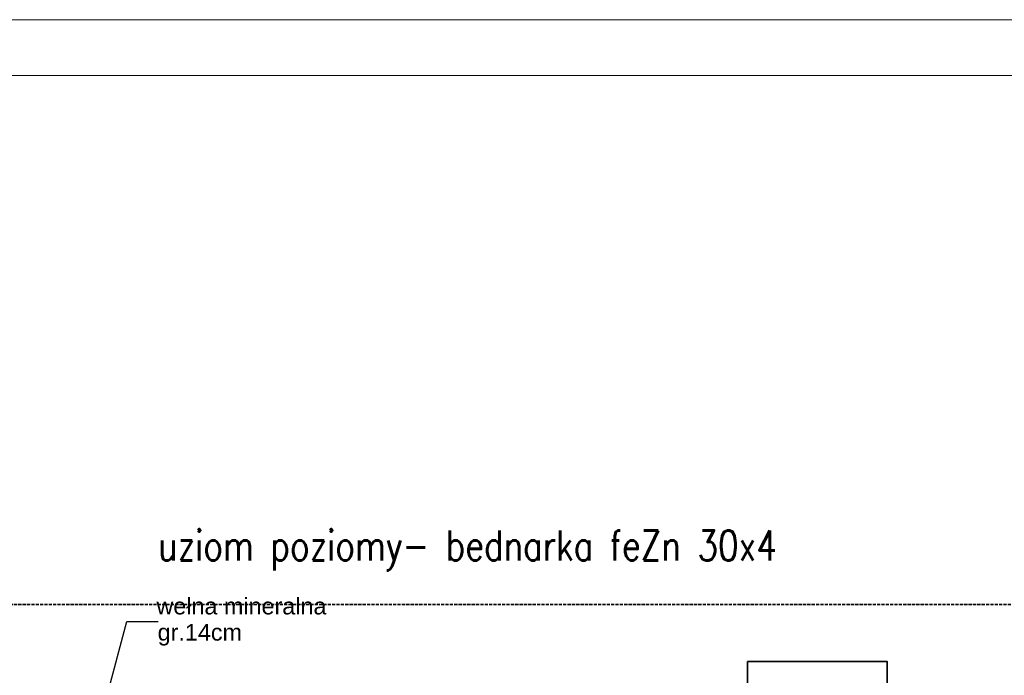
# Model space of a CAD drawing. Header units: centimetres. Extents: x 42630 to 130002, y 15 to 29179.
# Tile 135 of 165: x 83376 to 84259, y 5225 to 5813. Entities that reach past the tile are written whole.
import ezdxf

# ---------------------------------------------------------------- set-up
doc = ezdxf.new("R2010")
doc.units = ezdxf.units.CM
doc.header["$LTSCALE"] = 0.01
doc.linetypes.add('Krawędzie ukryte', pattern=[391.222223, 282.222223, -109])
for name, color, linetype, lineweight in [('0 RAMKI I TABELKI_Nr_Pióra__1', 253, 'Continuous', 13), ('E0odgrom', 6, 'Continuous', 35), ('IS went opis', 7, 'Continuous', 20), ('Opisy - Etykiety_Nr_Pióra__20', 1, 'Continuous', 0), ('Pprzeowdy', 5, 'Continuous', 35)]:
    doc.layers.add(name, color=color, linetype=linetype, lineweight=lineweight)
doc.layers.add('Opisy - Etykiety_Nr_Pióra__88', color=7, linetype='Continuous', lineweight=20, true_color=0xfd4435)
doc.styles.add('GENERATED_STYLE_4', font='arial.ttf')
doc.styles.add('p', font='simplex.shx', dxfattribs={"width": 0.8, "height": 100})

msp = doc.modelspace()

# ---------------------------------------------------------------- linework, layer by layer
at = {"layer": '0 RAMKI I TABELKI_Nr_Pióra__1', "linetype": 'Continuous'}
for p, q in [((78201.274, 5813.233), (84680.207, 5813.233)), ((78966.448, 5813.233), (85445.382, 5813.233)), ((78402.818, 5763.233), (84630.207, 5763.233)), ((79167.992, 5763.233), (85395.382, 5763.233))]:
    msp.add_line(p, q, dxfattribs=at)
at = {"layer": 'E0odgrom', "linetype": 'Krawędzie ukryte'}
msp.add_line((84644.652, 5288.201), (83130.199, 5288.201), dxfattribs=at)
at = {"layer": 'Opisy - Etykiety_Nr_Pióra__88', "color": 252, "linetype": 'Continuous', "lineweight": -2}
for p, q in [((83431.017, 5121.889), (83471.753, 5272.777)), ((83471.753, 5272.777), (83499.899, 5272.777))]:
    msp.add_line(p, q, dxfattribs=at)
at = {"layer": 'Pprzeowdy'}
msp.add_lwpolyline([(84028.799, 5237.075), (84154.058, 5237.075), (84154.058, 5184.256), (84028.799, 5184.256)], close=True, dxfattribs=at)

# ---------------------------------------------------------------- texts
at = {"layer": 'IS went opis', "color": 5, "linetype": 'Continuous', "insert": (83499.677, 5354.678), "char_height": 27, "width": 1079.48729, "attachment_point": 1, "style": 'p', "bg_fill": 2}
msp.add_mtext('uziom poziomy- bednarka feZn 30x4', dxfattribs=at)
at = {"layer": 'Opisy - Etykiety_Nr_Pióra__20', "color": 252, "linetype": 'Continuous', "style": 'GENERATED_STYLE_4'}
for s, p in [('wełna mineralna ', (83498.282, 5279.21)), ('gr.14cm', (83499.366, 5255.692))]:
    msp.add_text(s, height=15, dxfattribs=at).set_placement(p)

doc.saveas('drawing.dxf')
